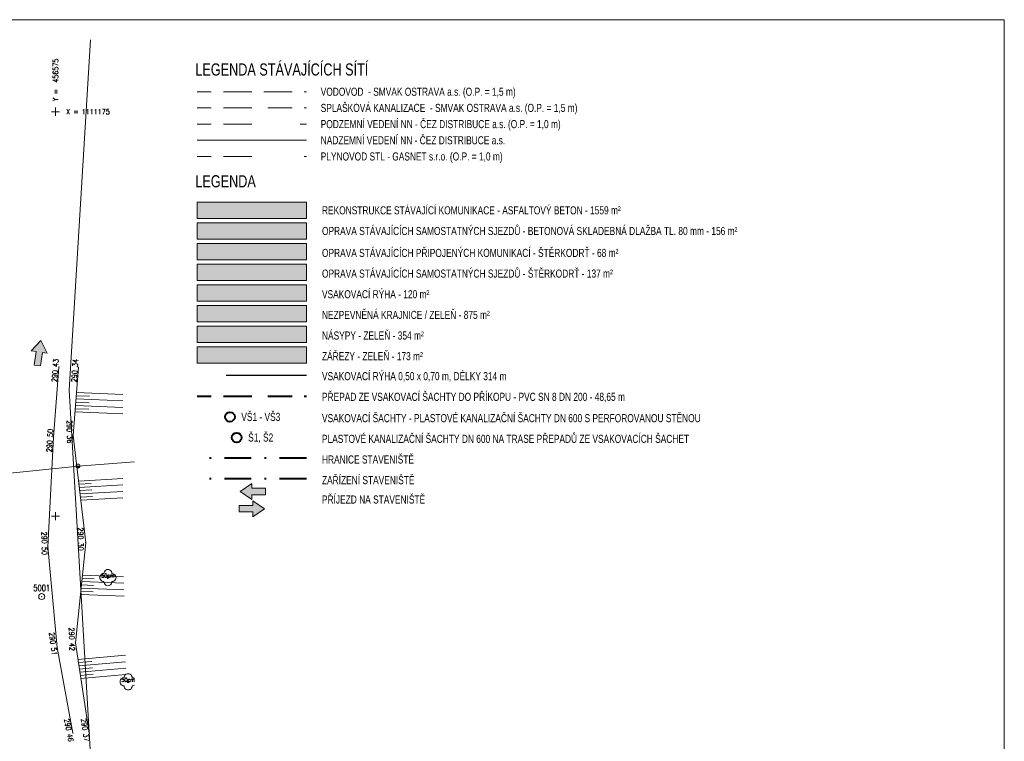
# Model space of a CAD drawing. Header units: metres. Extents: x -456831 to -456516, y -1111244 to -1111169.
# Tile 18 of 18: x -456577 to -456516, y -1111214 to -1111169. Entities that reach past the tile are written whole.
import ezdxf
from ezdxf.enums import TextEntityAlignment as Align

# ---------------------------------------------------------------- set-up
doc = ezdxf.new("R2010")
doc.units = ezdxf.units.M
doc.header["$MEASUREMENT"] = 0
for name, pattern in [('6.1622', [40, 3.5, -3, 7, -3, 3.5, 3.5, -3, 7, -3, 3.5]), ('6.2322', [40, 3.5, -3, 7, -4, 6, -3, 7, -3, 3.5]), ('6.2622', [40, 3.5, -3, 7, -4, 3, 3, -3, 7, -3, 3.5]), ('6.3222', [40, 3.5, -3, 7, -6.5, -6.5, 7, -3, 3.5]), ('6.6022', [39, 3.5, -3, 7, -6, -6, 7, -3, 3.5]), ('DGN Style 2', [8.270769, 4.962461, -3.308308]), ('DGN Style 4', [13.241501, 6.616615, -3.308308, 0.008271, -3.308308])]:
    doc.linetypes.add(name, pattern=pattern)
doc.layers.get('0').update_dxf_attribs({"lineweight": 13})
for name, color, linetype, lineweight in [('GEODETICKE_BODY', 2, 'Continuous', 13), ('Hranice parcel', 9, 'Continuous', 13), ('HRANICE STAVENISTE', 136, 'DGN Style 4', 40), ('IS_CEZ_NN_NADZ', 1, 'Continuous', 0), ('KOMUNIKACE', 7, 'Continuous', 13), ('KULTURA', 3, 'Continuous', 13), ('LEGENDA', 7, 'Continuous', 13), ('LEGENDA SÍTÍ', 7, 'Continuous', 13), ('RAMECEK', 7, 'Continuous', 0), ('SIT', 5, 'Continuous', 13), ('SITE_ELEKTRIKA', 7, 'Continuous', 13), ('SKRYTE_BODY', 7, 'Continuous', 0), ('SRAFY', 7, 'Continuous', 0), ('TEREN', 7, 'Continuous', 13), ('TEXTY_KULTURA', 3, 'Continuous', 13), ('VJEZD', 1, 'Continuous', 0), ('VYSKY', 34, 'Continuous', 0)]:
    doc.layers.add(name, color=color, linetype=linetype, lineweight=lineweight)
doc.styles.add('ARIAL', font='arial.ttf')
doc.styles.add('ITALICT', font='italict.shx', dxfattribs={"height": 0.2})
doc.styles.add('ROMANS', font='romans.shx')
doc.styles.add('Style-Arial', font='arial.ttf')

# ---------------------------------------------------------------- blocks, each defined once
blk = doc.blocks.new('SIT')
at = {"color": 0, "linetype": 'ByBlock', "lineweight": -2}
for p, q in [((-1, 0), (1, 0)), ((0, 1), (0, -1))]:
    blk.add_line(p, q, dxfattribs=at)
blk = doc.blocks.new('SLOUPB')
at = {"color": 0, "linetype": 'ByBlock', "lineweight": -2}
blk.add_line((-0.5, 0), (0.5, 0), dxfattribs=at)
blk.add_circle((0, 0), 0.5, dxfattribs=at)
for radius in [0.35, 0.2]:
    blk.add_arc((0, 0), radius, 180, 0, dxfattribs=at)
blk = doc.blocks.new('STROM_LI')
at = {"color": 0, "linetype": 'ByBlock', "lineweight": -2}
blk.add_circle((0, 0), 0.2, dxfattribs=at)
for centre, start, end in [((-1, 0.000074), 89.998883, 270.001117), ((0.000019, 1.000148), 359.995762, 180.004238), ((-1, 0.000074), 359.995762, 0.004238), ((1.000039, 0.000074), 179.995762, 180.004238), ((1.000039, 0.000074), 269.998883, 90.001117), ((0.000019, -1), 179.995762, 0.004238)]:
    blk.add_arc(centre, 1, start, end, dxfattribs=at)
blk = doc.blocks.new('PB')
at = {"color": 0, "linetype": 'ByBlock', "lineweight": -2}
blk.add_circle((0, 0), 0.75, dxfattribs=at)
blk.add_point((0, 0), dxfattribs=at)

msp = doc.modelspace()

# ---------------------------------------------------------------- hatches: boundary and pattern name
at = {"layer": 'LEGENDA', "lineweight": 0}
for color, points in [(254, [(-456559.499, -1111181.602), (-456566.254, -1111181.602), (-456566.254, -1111180.59), (-456559.499, -1111180.59)]), (51, [(-456559.499, -1111182.878), (-456566.254, -1111182.878), (-456566.254, -1111181.866), (-456559.499, -1111181.866)]), (221, [(-456559.499, -1111184.155), (-456566.254, -1111184.155), (-456566.254, -1111183.143), (-456559.499, -1111183.143)]), (191, [(-456559.499, -1111185.431), (-456566.254, -1111185.431), (-456566.254, -1111184.42), (-456559.499, -1111184.42)]), (9, [(-456559.499, -1111186.708), (-456566.254, -1111186.708), (-456566.254, -1111185.696), (-456559.499, -1111185.696)]), (101, [(-456559.499, -1111187.984), (-456566.254, -1111187.984), (-456566.254, -1111186.973), (-456559.499, -1111186.973)]), (71, [(-456559.499, -1111189.261), (-456566.254, -1111189.261), (-456566.254, -1111188.249), (-456559.499, -1111188.249)]), (31, [(-456559.499, -1111190.537), (-456566.254, -1111190.537), (-456566.254, -1111189.526), (-456559.499, -1111189.526)]), (1, [(-456562.878, -1111198.973), (-456563.601, -1111198.473), (-456562.878, -1111197.974), (-456562.878, -1111198.276), (-456562.037, -1111198.276), (-456562.037, -1111198.67), (-456562.878, -1111198.67)]), (1, [(-456562.819, -1111200.04), (-456562.819, -1111199.737), (-456563.66, -1111199.737), (-456563.66, -1111199.343), (-456562.819, -1111199.343), (-456562.819, -1111199.041), (-456562.096, -1111199.54)])]:
    msp.add_hatch(color=color, dxfattribs=at).paths.add_polyline_path(points)
at = {"layer": 'VJEZD', "ltscale": 0.25}
msp.add_hatch(color=256, dxfattribs=at).paths.add_polyline_path([(-456575.927, -1111190.712), (-456576.317, -1111190.658), (-456576.202, -1111189.825), (-456576.502, -1111189.784), (-456575.908, -1111189.136), (-456575.513, -1111189.92), (-456575.812, -1111189.879)])

# ---------------------------------------------------------------- linework, layer by layer
at = {"layer": 'Hranice parcel', "ltscale": 0.25, "flags": 128}
msp.add_lwpolyline([(-456571.922, -1111242.314), (-456572.55, -1111219.71), (-456574.17, -1111192.2), (-456572.835, -1111170.564)], dxfattribs=at)
at = {"layer": 'HRANICE STAVENISTE', "ltscale": 0.25}
msp.add_line((-456559.499, -1111196.414), (-456566.254, -1111196.414), dxfattribs=at)
at = {"layer": 'HRANICE STAVENISTE', "color": 6, "ltscale": 0.25}
msp.add_line((-456559.499, -1111197.691), (-456566.254, -1111197.691), dxfattribs=at)
at = {"layer": 'IS_CEZ_NN_NADZ', "ltscale": 0.25}
msp.add_line((-456573.609, -1111196.902), (-456570.115, -1111196.642), dxfattribs=at)
msp.add_lwpolyline([(-456611.52, -1111200.793), (-456573.609, -1111196.902)], dxfattribs=at)
at = {"layer": 'KOMUNIKACE', "ltscale": 0.25}
for p, q in [((-456574.8, -1111190.781), (-456575.136, -1111195.108)), ((-456575.136, -1111195.108), (-456575.474, -1111201.9)), ((-456575.474, -1111201.9), (-456574.906, -1111208.12)), ((-456574.906, -1111208.12), (-456573.93, -1111213.406))]:
    msp.add_line(p, q, dxfattribs=at)
at = {"layer": 'KULTURA', "color": 3, "lineweight": 13, "ltscale": 0.25}
msp.add_circle((-456570.517, -1111210.234), 0.05, dxfattribs=at)
for centre, start, end in [((-456570.767, -1111210.234), 89.99888, 270.00112), ((-456570.517, -1111209.984), 359.99576, 180.00424), ((-456570.267, -1111210.234), 52.61645, 90.00112), ((-456570.517, -1111210.484), 179.99576, 0.00424), ((-456570.767, -1111210.234), 359.99576, 0.00424), ((-456570.267, -1111210.234), 179.99576, 180.00424), ((-456570.267, -1111210.234), 269.99888, 307.38355)]:
    msp.add_arc(centre, 0.25, start, end, dxfattribs=at)
at = {"layer": 'LEGENDA', "color": 32, "linetype": 'DGN Style 2', "lineweight": 30}
msp.add_line((-456559.499, -1111191.308), (-456566.254, -1111191.308), dxfattribs=at)
at = {"layer": 'LEGENDA', "color": 32, "linetype": '6.2622', "lineweight": 40, "ltscale": 0.25}
msp.add_line((-456566.254, -1111192.585), (-456559.499, -1111192.585), dxfattribs=at)
at = {"layer": 'LEGENDA', "color": 254, "lineweight": 0, "flags": 128}
msp.add_lwpolyline([(-456566.254, -1111181.602), (-456559.499, -1111181.602), (-456559.499, -1111180.59), (-456566.254, -1111180.59)], close=True, dxfattribs=at)
at = {"layer": 'LEGENDA', "color": 1, "lineweight": 13, "flags": 128}
for points in [[(-456566.254, -1111181.602), (-456559.499, -1111181.602), (-456559.499, -1111180.59), (-456566.254, -1111180.59)], [(-456566.254, -1111182.878), (-456559.499, -1111182.878), (-456559.499, -1111181.866), (-456566.254, -1111181.866)], [(-456566.254, -1111184.155), (-456559.499, -1111184.155), (-456559.499, -1111183.143), (-456566.254, -1111183.143)], [(-456566.254, -1111185.431), (-456559.499, -1111185.431), (-456559.499, -1111184.42), (-456566.254, -1111184.42)], [(-456566.254, -1111186.708), (-456559.499, -1111186.708), (-456559.499, -1111185.696), (-456566.254, -1111185.696)], [(-456566.254, -1111187.984), (-456559.499, -1111187.984), (-456559.499, -1111186.973), (-456566.254, -1111186.973)], [(-456566.254, -1111189.261), (-456559.499, -1111189.261), (-456559.499, -1111188.249), (-456566.254, -1111188.249)], [(-456566.254, -1111190.537), (-456559.499, -1111190.537), (-456559.499, -1111189.526), (-456566.254, -1111189.526)]]:
    msp.add_lwpolyline(points, close=True, dxfattribs=at)
at = {"layer": 'LEGENDA', "color": 51, "lineweight": 0, "flags": 128}
msp.add_lwpolyline([(-456566.254, -1111182.878), (-456559.499, -1111182.878), (-456559.499, -1111181.866), (-456566.254, -1111181.866)], close=True, dxfattribs=at)
at = {"layer": 'LEGENDA', "color": 221, "lineweight": 0, "flags": 128}
msp.add_lwpolyline([(-456566.254, -1111184.155), (-456559.499, -1111184.155), (-456559.499, -1111183.143), (-456566.254, -1111183.143)], close=True, dxfattribs=at)
at = {"layer": 'LEGENDA', "color": 191, "lineweight": 0, "flags": 128}
msp.add_lwpolyline([(-456566.254, -1111185.431), (-456559.499, -1111185.431), (-456559.499, -1111184.42), (-456566.254, -1111184.42)], close=True, dxfattribs=at)
at = {"layer": 'LEGENDA', "color": 9, "lineweight": 0, "flags": 128}
msp.add_lwpolyline([(-456566.254, -1111186.708), (-456559.499, -1111186.708), (-456559.499, -1111185.696), (-456566.254, -1111185.696)], close=True, dxfattribs=at)
at = {"layer": 'LEGENDA', "color": 101, "lineweight": 0, "flags": 128}
msp.add_lwpolyline([(-456566.254, -1111187.984), (-456559.499, -1111187.984), (-456559.499, -1111186.973), (-456566.254, -1111186.973)], close=True, dxfattribs=at)
at = {"layer": 'LEGENDA', "color": 71, "lineweight": 0, "flags": 128}
msp.add_lwpolyline([(-456566.254, -1111189.261), (-456559.499, -1111189.261), (-456559.499, -1111188.249), (-456566.254, -1111188.249)], close=True, dxfattribs=at)
at = {"layer": 'LEGENDA', "color": 31, "lineweight": 0, "flags": 128}
msp.add_lwpolyline([(-456566.254, -1111190.537), (-456559.499, -1111190.537), (-456559.499, -1111189.526), (-456566.254, -1111189.526)], close=True, dxfattribs=at)
at = {"layer": 'LEGENDA', "color": 1, "lineweight": 0, "flags": 128}
for points in [[(-456562.878, -1111197.974), (-456563.601, -1111198.473), (-456562.878, -1111198.973), (-456562.878, -1111198.67), (-456562.037, -1111198.67), (-456562.037, -1111198.276), (-456562.878, -1111198.276)], [(-456562.819, -1111200.04), (-456562.096, -1111199.54), (-456562.819, -1111199.041), (-456562.819, -1111199.343), (-456563.66, -1111199.343), (-456563.66, -1111199.737), (-456562.819, -1111199.737)]]:
    msp.add_lwpolyline(points, close=True, dxfattribs=at)
at = {"layer": 'LEGENDA', "color": 32, "lineweight": 40, "ltscale": 0.25}
for centre in [(-456564.229, -1111193.861), (-456563.805, -1111195.138)]:
    msp.add_circle(centre, 0.3, dxfattribs=at)
at = {"layer": 'LEGENDA SÍTÍ', "color": 5, "linetype": '6.1622', "lineweight": 0, "ltscale": 0.25}
msp.add_line((-456566.254, -1111173.766), (-456559.499, -1111173.766), dxfattribs=at)
at = {"layer": 'LEGENDA SÍTÍ', "color": 32, "linetype": '6.2322', "lineweight": 0, "ltscale": 0.25}
msp.add_line((-456566.254, -1111174.766), (-456559.499, -1111174.766), dxfattribs=at)
at = {"layer": 'LEGENDA SÍTÍ', "color": 1, "linetype": '6.6022', "lineweight": 0, "ltscale": 0.25}
msp.add_line((-456566.254, -1111175.766), (-456559.499, -1111175.766), dxfattribs=at)
at = {"layer": 'LEGENDA SÍTÍ', "color": 1, "linetype": 'Continuous', "lineweight": 0, "ltscale": 0.25}
msp.add_line((-456566.254, -1111176.766), (-456559.499, -1111176.766), dxfattribs=at)
at = {"layer": 'LEGENDA SÍTÍ', "color": 3, "linetype": '6.3222', "lineweight": 0, "ltscale": 0.25}
msp.add_line((-456566.254, -1111177.766), (-456559.499, -1111177.766), dxfattribs=at)
at = {"layer": 'RAMECEK', "ltscale": 0.25, "flags": 128}
msp.add_lwpolyline([(-456831.365, -1111243.564), (-456516.365, -1111243.564), (-456516.365, -1111169.314), (-456831.365, -1111169.314)], close=True, dxfattribs=at)
at = {"layer": 'SKRYTE_BODY', "ltscale": 0.25}
for p in [(-456574.8, -1111190.781), (-456573.589, -1111190.794), (-456575.136, -1111195.108), (-456573.918, -1111195.002), (-456575.474, -1111201.9), (-456573.137, -1111201.636), (-456574.906, -1111208.12), (-456573.777, -1111207.828), (-456573.93, -1111213.406), (-456572.921, -1111213.4)]:
    msp.add_point(p, dxfattribs=at)
at = {"layer": 'SRAFY', "ltscale": 0.25}
for p, q in [((-456573.711, -1111192.357), (-456570.839, -1111192.475)), ((-456573.758, -1111192.955), (-456572.921, -1111192.99)), ((-456573.742, -1111192.756), (-456570.841, -1111192.875)), ((-456573.727, -1111192.556), (-456572.898, -1111192.59)), ((-456573.805, -1111193.554), (-456570.844, -1111193.676)), ((-456573.789, -1111193.354), (-456572.943, -1111193.389)), ((-456573.774, -1111193.155), (-456570.843, -1111193.275)), ((-456573.586, -1111197.824), (-456570.855, -1111197.662)), ((-456573.562, -1111198.023), (-456572.795, -1111197.977)), ((-456573.539, -1111198.222), (-456570.854, -1111198.062)), ((-456573.516, -1111198.421), (-456572.762, -1111198.376)), ((-456573.492, -1111198.62), (-456570.853, -1111198.463)), ((-456573.469, -1111198.819), (-456572.728, -1111198.775)), ((-456573.445, -1111199.018), (-456570.853, -1111198.864)), ((-456573.386, -1111204.045), (-456570.789, -1111204.147)), ((-456573.365, -1111203.846), (-456572.624, -1111203.875)), ((-456573.345, -1111203.646), (-456570.799, -1111203.747)), ((-456573.448, -1111204.643), (-456572.677, -1111204.673)), ((-456573.427, -1111204.444), (-456570.78, -1111204.548)), ((-456573.407, -1111204.244), (-456572.65, -1111204.274)), ((-456573.468, -1111204.842), (-456570.77, -1111204.949)), ((-456573.62, -1111208.849), (-456570.682, -1111208.589)), ((-456573.59, -1111209.047), (-456572.765, -1111208.974)), ((-456573.559, -1111209.245), (-456570.672, -1111208.99)), ((-456573.529, -1111209.444), (-456572.719, -1111209.372)), ((-456573.498, -1111209.642), (-456570.663, -1111209.391)), ((-456573.468, -1111209.84), (-456572.672, -1111209.769)), ((-456573.438, -1111210.038), (-456570.653, -1111209.791))]:
    msp.add_line(p, q, dxfattribs=at)
at = {"layer": 'TEREN', "ltscale": 0.25}
for p, q in [((-456573.589, -1111190.794), (-456573.918, -1111195.002)), ((-456573.918, -1111195.002), (-456573.137, -1111201.636)), ((-456573.137, -1111201.636), (-456573.777, -1111207.828)), ((-456573.777, -1111207.828), (-456572.921, -1111213.4))]:
    msp.add_line(p, q, dxfattribs=at)
at = {"layer": 'VJEZD', "ltscale": 0.25, "flags": 128}
msp.add_lwpolyline([(-456575.513, -1111189.92), (-456575.908, -1111189.136), (-456576.502, -1111189.784), (-456576.202, -1111189.825), (-456576.317, -1111190.658), (-456575.927, -1111190.712), (-456575.812, -1111189.879)], close=True, dxfattribs=at)

# ---------------------------------------------------------------- block references
at = {"layer": 'GEODETICKE_BODY', "ltscale": 0.25, "xscale": 0.25, "yscale": 0.25, "zscale": 0.25}
msp.add_blockref('PB', (-456575.856, -1111204.964), dxfattribs=at)
at = {"layer": 'KULTURA', "ltscale": 0.25, "xscale": 0.25, "yscale": 0.25, "zscale": 0.25}
msp.add_blockref('STROM_LI', (-456571.767, -1111203.793), dxfattribs=at)
at = {"layer": 'SIT', "ltscale": 0.25, "xscale": 0.25, "yscale": 0.25, "zscale": 0.25}
for p in [(-456575, -1111175), (-456575, -1111200)]:
    msp.add_blockref('SIT', p, dxfattribs=at)
at = {"layer": 'SITE_ELEKTRIKA', "ltscale": 0.25, "xscale": 0.25, "yscale": 0.25, "zscale": 0.25}
msp.add_blockref('SLOUPB', (-456573.609, -1111196.902), dxfattribs=at)

# ---------------------------------------------------------------- texts
at = {"layer": 'GEODETICKE_BODY', "style": 'ROMANS', "width": 0.8}
msp.add_text('5001', height=0.375, dxfattribs=at).set_placement((-456575.856, -1111204.626), align=Align.CENTER)
at = {"layer": 'LEGENDA', "style": 'Style-Arial', "width": 0.746667}
msp.add_text('LEGENDA', height=0.75, rotation=360, dxfattribs=at).set_placement((-456566.365, -1111178.925), align=Align.TOP_LEFT)
at = {"layer": 'LEGENDA', "style": 'Style-Arial', "width": 0.74}
for s, p in [('REKONSTRUKCE STÁVAJÍCÍ KOMUNIKACE - ASFALTOVÝ BETON - 1559 m²', (-456558.537, -1111181.096)), ('OPRAVA STÁVAJÍCÍCH SAMOSTATNÝCH SJEZDŮ - BETONOVÁ SKLADEBNÁ DLAŽBA TL. 80 mm - 156 m²', (-456558.537, -1111182.372))]:
    msp.add_text(s, height=0.5, rotation=360, dxfattribs=at).set_placement(p, align=Align.MIDDLE_LEFT)
at = {"layer": 'LEGENDA', "color": 32, "lineweight": 40, "style": 'Style-Arial', "width": 0.74}
for s, p in [('VŠ1 - VŠ3', (-456563.524, -1111193.861)), ('Š1, Š2', (-456563.1, -1111195.138))]:
    msp.add_text(s, height=0.5, dxfattribs=at).set_placement(p, align=Align.MIDDLE_LEFT)
at = {"layer": 'LEGENDA', "linetype": 'DGN Style 2', "lineweight": 40, "style": 'ARIAL', "width": 0.74}
msp.add_text('PŘÍJEZD NA STAVENIŠTĚ', height=0.5, rotation=360, dxfattribs=at).set_placement((-456558.537, -1111198.967), align=Align.MIDDLE_LEFT)
at = {"layer": 'LEGENDA', "char_height": 0.5, "attachment_point": 4, "rotation": 359.99999, "line_spacing_factor": 0.6, "style": 'ITALICT'}
for s, insert in [('\\fArial|b0|i0|c238238|p39;\\H1x;\\W0.74;OPRAVA STÁVAJÍCÍCH PŘIPOJENÝCH KOMUNIKACÍ - ŠTĚRKODRŤ - 68 m²', (-456558.537, -1111183.732)), ('\\fArial|b0|i0|c238238|p39;\\H1x;\\W0.74;OPRAVA STÁVAJÍCÍCH SAMOSTATNÝCH SJEZDŮ - ŠTĚRKODRŤ - 137 m²', (-456558.537, -1111185.009)), ('\\fArial|b0|i0|c238238|p39;\\H1x;\\W0.74;VSAKOVACÍ RÝHA - 120 m²', (-456558.537, -1111186.285)), ('\\fArial|b0|i0|c238238|p39;\\H1x;\\W0.74;NEZPEVNĚNÁ KRAJNICE / ZELEŇ - 875 m²', (-456558.537, -1111187.562)), ('\\fArial|b0|i0|c238238|p39;\\H1x;\\W0.74;NÁSYPY - ZELEŇ - 354 m²', (-456558.537, -1111188.838)), ('\\fArial|b0|i0|c238238|p39;\\H1x;\\W0.74;ZÁŘEZY - ZELEŇ - 173 m²', (-456558.537, -1111190.115)), ('\\fArial|b0|i0|c238238|p39;\\H1x;\\W0.74;VSAKOVACÍ RÝHA 0,50 x 0,70 m, DÉLKY 314 m', (-456558.537, -1111191.391)), ('\\fArial|b0|i0|c238238|p39;\\H1x;\\W0.74;PŘEPAD ZE VSAKOVACÍ ŠACHTY DO PŘÍKOPU - PVC SN 8 DN 200 - 48,65 m', (-456558.537, -1111192.668)), ('\\fArial|b0|i0|c238238|p39;\\H1x;\\W0.74;VSAKOVACÍ ŠACHTY - PLASTOVÉ KANALIZAČNÍ ŠACHTY DN 600 S PERFOROVANOU STĚNOU', (-456558.537, -1111193.944)), ('\\fArial|b0|i0|c238238|p39;\\H1x;\\W0.74;PLASTOVÉ KANALIZAČNÍ ŠACHTY DN 600 NA TRASE PŘEPADŮ ZE VSAKOVACÍCH ŠACHET', (-456558.537, -1111195.221)), ('\\fArial|b0|i0|c238238|p39;\\H1x;\\W0.74;HRANICE STAVENIŠTĚ', (-456558.537, -1111196.497)), ('\\fArial|b0|i0|c238238|p39;\\H1x;\\W0.74;ZAŘÍZENÍ STAVENIŠTĚ', (-456558.537, -1111197.774))]:
    msp.add_mtext(s, dxfattribs=dict(at, insert=insert))
at = {"layer": 'LEGENDA SÍTÍ', "style": 'Style-Arial', "width": 0.746667}
msp.add_text('LEGENDA STÁVAJÍCÍCH SÍTÍ', height=0.75, rotation=360, dxfattribs=at).set_placement((-456566.365, -1111172.016), align=Align.TOP_LEFT)
at = {"layer": 'LEGENDA SÍTÍ', "style": 'Style-Arial', "width": 0.74}
for s, p in [('VODOVOD  - SMVAK OSTRAVA a.s. (O.P. = 1,5 m)', (-456558.615, -1111173.766)), ('SPLAŠKOVÁ KANALIZACE  - SMVAK OSTRAVA a.s. (O.P. = 1,5 m)', (-456558.615, -1111174.766)), ('PODZEMNÍ VEDENÍ NN - ČEZ DISTRIBUCE a.s. (O.P. = 1,0 m)', (-456558.615, -1111175.766)), ('NADZEMNÍ VEDENÍ NN - ČEZ DISTRIBUCE a.s.', (-456558.615, -1111176.766)), ('PLYNOVOD STL - GASNET s.r.o. (O.P. = 1,0 m)', (-456558.615, -1111177.766))]:
    msp.add_text(s, height=0.5, rotation=360, dxfattribs=at).set_placement(p, align=Align.MIDDLE_LEFT)
at = {"layer": 'SIT', "style": 'ROMANS', "width": 0.8}
msp.add_text('Y =  456575', height=0.325, rotation=90, dxfattribs=at).set_placement((-456574.838, -1111174.35))
msp.add_text('X = 1111175', height=0.325, dxfattribs=at).set_placement((-456574.35, -1111175.163))
at = {"layer": 'TEXTY_KULTURA', "style": 'ROMANS', "width": 0.8}
for p in [(-456571.767, -1111203.793), (-456570.517, -1111210.234)]:
    msp.add_text('50cm', height=0.245, dxfattribs=at).set_placement(p, align=Align.CENTER)
at = {"layer": 'VYSKY', "style": 'ROMANS', "width": 0.8}
for s, rotation, p in [('290 43 ', 85.55978, (-456574.86, -1111190.907)), ('290 34 ', 85.52946, (-456573.648, -1111190.914)), ('290 50 ', 86.35542, (-456575.194, -1111195.235)), ('290 36 ', 271.1219, (-456574.295, -1111194.879)), ('290 30 ', 270.40663, (-456573.613, -1111201.509)), ('290 50 ', 271.18437, (-456575.852, -1111201.778)), ('290 51 ', 277.83944, (-456575.3, -1111208.006)), ('290 42 ', 271.41635, (-456574.155, -1111207.707)), ('290 46 ', 280.4612, (-456574.322, -1111213.346)), ('290 37 ', 278.7338, (-456573.311, -1111213.328))]:
    msp.add_text(s, height=0.325, rotation=rotation, dxfattribs=at).set_placement(p, align=Align.CENTER)

doc.saveas('drawing.dxf')
